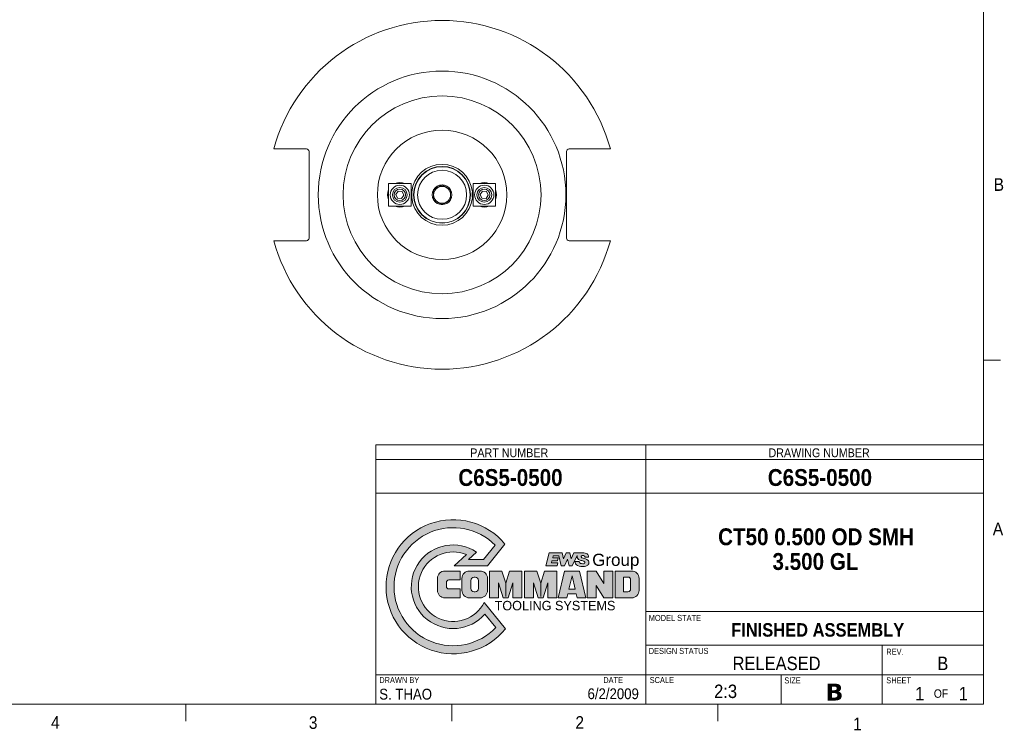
# Model space of a CAD drawing. Header units: inches. Extents: x 0.5 to 16.5, y 0.2 to 10.8.
# Tile 3 of 8: x 9.2 to 16.5, y 0.2 to 5.5. Entities that reach past the tile are written whole.
import ezdxf

# ---------------------------------------------------------------- set-up
doc = ezdxf.new("R2010")
doc.units = ezdxf.units.IN
doc.header["$MEASUREMENT"] = 0
doc.linetypes.add('CENTERX2', pattern=[0.7999999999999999, 0.5, -0.1, 0.1, -0.1])
doc.layers.add('FORMAT', color=7, linetype='Continuous')
doc.styles.add('SLDTEXTSTYLE0', font='VERDANAB.TTF')
doc.styles.add('SLDTEXTSTYLE1', font='GOTHIC.TTF', dxfattribs={"width": 0.913})
doc.styles.add('SLDTEXTSTYLE2', font='GOTHICB.TTF', dxfattribs={"width": 0.913})
doc.styles.add('SLDTEXTSTYLE3', font='MICROSS.TTF')
doc.styles.add('SLDTEXTSTYLE4', font='Brock')

# ---------------------------------------------------------------- blocks, each defined once
blk = doc.blocks.new('Block1')
at = {"linetype": 'Continuous'}
h = blk.add_hatch(color=7, dxfattribs=at)
edge = h.paths.add_edge_path(flags=0)
edge.add_arc((26.7, 22.6), 10.3, 67.67532192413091, 333.0646376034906, ccw=False)
edge.add_line((30.61250263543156, 32.12797581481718), (27.00079075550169, 28.76000000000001))
edge.add_line((27.00079075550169, 28.76000000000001), (36.83530790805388, 28.76000000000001))
edge.add_line((36.83530790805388, 28.76000000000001), (42.06039688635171, 35.21244752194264))
edge.add_arc((26.7, 22.6), 19.875, 39.38947500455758, 321.1997630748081)
edge.add_line((42.18929055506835, 10.14618519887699), (35.88263665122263, 17.93425417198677))
edge = h.paths.add_edge_path(flags=0)
edge.add_line((31.23771008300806, 30.66000000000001), (33.62496356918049, 32.88614989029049))
edge.add_arc((26.7, 22.6), 12.4, 56.05030493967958, 319.2194804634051)
edge.add_line((36.08949295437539, 14.50077645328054), (39.33545535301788, 10.49234671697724))
edge.add_arc((26.7, 22.6), 17.5, 44.76702876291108, 316.22200673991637, ccw=False)
edge.add_line((39.12458184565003, 34.92395090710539), (35.67170248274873, 30.66))
edge.add_line((35.67170248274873, 30.66), (31.23771008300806, 30.66000000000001))
h = blk.add_hatch(color=7, dxfattribs=at)
edge = h.paths.add_edge_path(flags=0)
edge.add_line((22.04999999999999, 25.05000000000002), (22.04999999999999, 21.50000000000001))
edge.add_arc((24.24999999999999, 21.50000000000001), 2.199999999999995, 179.9999999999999, 269.9999999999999)
edge.add_line((24.24999999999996, 19.30000000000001), (28.77999999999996, 19.30000000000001))
edge.add_line((28.77999999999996, 19.30000000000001), (28.77999999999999, 21.95000000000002))
edge.add_line((28.77999999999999, 21.95000000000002), (25.39999999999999, 21.95000000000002))
edge.add_arc((25.39999999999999, 22.65000000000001), 0.699999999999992, 179.9999999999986, 270, ccw=False)
edge.add_line((24.69999999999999, 22.65000000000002), (24.69999999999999, 23.90000000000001))
edge.add_arc((25.39999999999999, 23.90000000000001), 0.700000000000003, 89.9999999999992, 180, ccw=False)
edge.add_line((25.39999999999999, 24.60000000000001), (28.78, 24.6))
edge.add_line((28.78, 24.6), (28.77999999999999, 27.25000000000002))
edge.add_line((28.77999999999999, 27.25000000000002), (24.24999999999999, 27.25000000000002))
edge.add_arc((24.24999999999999, 25.05), 2.200000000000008, 90, 179.9999999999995)
h = blk.add_hatch(color=7, dxfattribs=at)
edge = h.paths.add_edge_path(flags=0)
edge.add_arc((34.67999999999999, 25.05), 2.200000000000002, 5.598e-13, 90.00000000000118)
edge.add_line((34.67999999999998, 27.24999999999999), (31.48000000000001, 27.24999999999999))
edge.add_arc((31.48, 25.05), 2.200000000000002, 89.99999999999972, 180.0000000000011)
edge.add_line((29.27999999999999, 25.04999999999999), (29.27999999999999, 21.50000000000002))
edge.add_arc((31.48, 21.50000000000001), 2.200000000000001, 179.9999999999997, 270.0000000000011)
edge.add_line((31.48000000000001, 19.3), (34.67999999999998, 19.3))
edge.add_arc((34.67999999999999, 21.50000000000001), 2.200000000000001, 270.0000000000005, 360.000000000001)
edge.add_line((36.88, 21.50000000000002), (36.88, 25.04999999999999))
edge = h.paths.add_edge_path(flags=0)
edge.add_line((32.92999999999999, 25.45000000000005), (33.22999999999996, 25.45000000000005))
edge.add_arc((33.23, 24.45000000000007), 0.9999999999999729, -1.8189894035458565e-12, 90.00000000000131, ccw=False)
edge.add_line((34.22999999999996, 24.45000000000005), (34.22999999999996, 22.10000000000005))
edge.add_arc((33.23, 22.10000000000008), 0.9999999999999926, 269.99999999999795, 359.9999999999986, ccw=False)
edge.add_line((33.22999999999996, 21.10000000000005), (32.92999999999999, 21.10000000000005))
edge.add_arc((32.92999999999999, 22.10000000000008), 1.00000000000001, 180.0000000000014, 270, ccw=False)
edge.add_line((31.92999999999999, 22.10000000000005), (31.92999999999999, 24.45000000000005))
edge.add_arc((32.92999999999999, 24.45000000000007), 0.9999999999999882, 89.9999999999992, 180.000000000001, ccw=False)
for points in [[(42.27999999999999, 23.69999999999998), (41.16068929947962, 27.24999999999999), (37.47999999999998, 27.24999999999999), (37.47999999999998, 19.30000000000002), (40.13, 19.30000000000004), (40.12999999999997, 23.8000000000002), (41.5488445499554, 19.30000000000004), (43.0111554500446, 19.30000000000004), (44.42999999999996, 23.80000000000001), (44.42999999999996, 19.30000000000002), (47.07999999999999, 19.30000000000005), (47.07999999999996, 27.24999999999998), (43.39931070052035, 27.24999999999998)], [(52.62999999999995, 23.70000000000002), (51.51068929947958, 27.25000000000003), (47.82999999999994, 27.25000000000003), (47.82999999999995, 19.30000000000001), (50.48000000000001, 19.30000000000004), (50.48000000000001, 23.80000000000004), (51.89884454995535, 19.30000000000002), (53.36115545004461, 19.30000000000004), (54.77999999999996, 23.80000000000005), (54.77999999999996, 19.30000000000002), (57.43000000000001, 19.30000000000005), (57.42999999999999, 27.25000000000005), (53.74931070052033, 27.25000000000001)], [(66.42999999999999, 19.30000000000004), (69.08, 19.30000000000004), (69.07999999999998, 22.95000000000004), (71.36077313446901, 19.30000000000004), (74.03, 19.30000000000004), (74.03, 27.25000000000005), (71.38, 27.25000000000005), (71.38000000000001, 23.60000000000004), (69.09922686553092, 27.25000000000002), (66.42999999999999, 27.25000000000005)]]:
    blk.add_hatch(color=7, dxfattribs=at).paths.add_polyline_path(points, flags=0)
h = blk.add_hatch(color=7, dxfattribs=at)
h.paths.add_polyline_path([(57.82999999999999, 19.30000000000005), (60.39837196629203, 19.30000000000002), (60.68093445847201, 20.50000000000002), (63.17906554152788, 20.50000000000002), (63.46162803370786, 19.30000000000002), (66.03, 19.30000000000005), (64.15802348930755, 27.25000000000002), (59.70197651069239, 27.25000000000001)], flags=0)
h.paths.add_polyline_path([(62.84940930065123, 21.90000000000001), (61.01059069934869, 21.90000000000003), (61.92999999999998, 25.80459169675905)], flags=0)
h = blk.add_hatch(color=7, dxfattribs=at)
edge = h.paths.add_edge_path(flags=0)
edge.add_line((74.68, 19.30000000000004), (79.57999999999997, 19.30000000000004))
edge.add_arc((79.57999999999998, 21.50000000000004), 2.200000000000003, 270.0000000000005, 360.000000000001)
edge.add_line((81.78, 21.50000000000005), (81.78, 25.05000000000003))
edge.add_arc((79.57999999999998, 25.05000000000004), 2.200000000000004, 5.598e-13, 90.00000000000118)
edge.add_line((79.57999999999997, 27.25000000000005), (74.67999999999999, 27.25000000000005))
edge.add_line((74.67999999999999, 27.25000000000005), (74.68, 19.30000000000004))
edge = h.paths.add_edge_path(flags=0)
edge.add_arc((78.47999999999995, 21.90000000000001), 0.8000000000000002, 269.9999999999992, 359.99999999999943, ccw=False)
edge.add_line((78.47999999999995, 21.1), (77.18, 21.10000000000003))
edge.add_line((77.18, 21.10000000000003), (77.18, 25.45000000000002))
edge.add_line((77.18, 25.45000000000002), (78.47999999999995, 25.44999999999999))
edge.add_arc((78.47999999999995, 24.65), 0.7999999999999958, -6.252776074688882e-13, 89.9999999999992, ccw=False)
edge.add_line((79.27999999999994, 24.65), (79.27999999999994, 21.90000000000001))
at = {"color": 7, "linetype": 'Continuous', "lineweight": 0}
for p, q in [((42.0603968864, 35.2124475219), (36.8353079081, 28.76)), ((27.0007907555, 28.76), (30.6125026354, 32.1279758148)), ((31.237710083, 30.66), (33.6249635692, 32.8861498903)), ((39.1245818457, 34.9239509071), (35.6717024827, 30.66)), ((35.6717024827, 30.66), (31.237710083, 30.66)), ((28.78, 27.25), (24.25, 27.25)), ((36.8353079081, 28.76), (27.0007907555, 28.76)), ((28.78, 24.6), (28.78, 27.25)), ((31.48, 27.25), (34.68, 27.25)), ((37.48, 27.25), (37.48, 19.3)), ((41.1606892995, 27.25), (37.48, 27.25)), ((42.28, 23.7), (41.1606892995, 27.25)), ((43.3993107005, 27.25), (42.28, 23.7)), ((47.08, 27.25), (43.3993107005, 27.25)), ((47.08, 19.3), (47.08, 27.25)), ((47.83, 27.25), (47.83, 19.3)), ((51.5106892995, 27.25), (47.83, 27.25)), ((52.63, 23.7), (51.5106892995, 27.25)), ((53.7493107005, 27.25), (52.63, 23.7)), ((57.43, 27.25), (53.7493107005, 27.25)), ((57.43, 19.3), (57.43, 27.25)), ((57.83, 19.3), (59.7019765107, 27.25)), ((59.7019765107, 27.25), (64.1580234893, 27.25)), ((64.1580234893, 27.25), (66.03, 19.3)), ((66.43, 19.3), (66.43, 27.25)), ((66.43, 27.25), (69.0992268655, 27.25)), ((69.0992268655, 27.25), (71.38, 23.6)), ((71.38, 23.6), (71.38, 27.25)), ((71.38, 27.25), (74.03, 27.25)), ((74.03, 27.25), (74.03, 19.3)), ((74.68, 19.3), (74.68, 27.25)), ((74.68, 27.25), (79.58, 27.25)), ((22.05, 25.05), (22.05, 21.5)), ((24.7, 22.65), (24.7, 23.9)), ((25.4, 24.6), (28.78, 24.6)), ((29.28, 21.5), (29.28, 25.05)), ((31.93, 24.45), (31.93, 22.1)), ((32.93, 25.45), (33.23, 25.45)), ((34.23, 24.45), (34.23, 22.1)), ((36.88, 21.5), (36.88, 25.05)), ((40.13, 19.3), (40.13, 23.8)), ((40.13, 23.8), (41.54884455, 19.3)), ((43.01115545, 19.3), (44.43, 23.8)), ((44.43, 23.8), (44.43, 19.3)), ((50.48, 19.3), (50.48, 23.8)), ((50.48, 23.8), (51.89884455, 19.3)), ((53.36115545, 19.3), (54.78, 23.8)), ((54.78, 23.8), (54.78, 19.3)), ((61.93, 25.8045916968), (61.0105906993, 21.9)), ((62.8494093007, 21.9), (61.93, 25.8045916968)), ((77.18, 25.45), (78.48, 25.45)), ((77.18, 25.45), (77.18, 21.1)), ((79.28, 24.65), (79.28, 21.9)), ((81.78, 21.5), (81.78, 25.05)), ((28.78, 21.95), (25.4, 21.95)), ((28.78, 19.3), (28.78, 21.95)), ((32.93, 21.1), (33.23, 21.1)), ((60.6809344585, 20.5), (60.3983719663, 19.3)), ((63.1790655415, 20.5), (60.6809344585, 20.5)), ((61.0105906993, 21.9), (62.8494093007, 21.9)), ((63.4616280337, 19.3), (63.1790655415, 20.5)), ((71.3607731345, 19.3), (69.08, 22.95)), ((69.08, 22.95), (69.08, 19.3)), ((77.18, 21.1), (78.48, 21.1)), ((24.25, 19.3), (28.78, 19.3)), ((31.48, 19.3), (34.68, 19.3)), ((42.1892905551, 10.1461851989), (35.8826366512, 17.934254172)), ((37.48, 19.3), (40.13, 19.3)), ((41.54884455, 19.3), (43.01115545, 19.3)), ((44.43, 19.3), (47.08, 19.3)), ((47.83, 19.3), (50.48, 19.3)), ((51.89884455, 19.3), (53.36115545, 19.3)), ((54.78, 19.3), (57.43, 19.3)), ((60.3983719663, 19.3), (57.83, 19.3)), ((66.03, 19.3), (63.4616280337, 19.3)), ((69.08, 19.3), (66.43, 19.3)), ((74.03, 19.3), (71.3607731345, 19.3)), ((74.68, 19.3), (79.58, 19.3)), ((39.335455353, 10.492346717), (36.0894929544, 14.5007764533))]:
    blk.add_line(p, q, dxfattribs=at)
at = {"color": 7, "linetype": 'CENTERX2', "lineweight": 0}
for p, q in [((42.28, 23.7), (42.28, 19.3)), ((52.63, 23.7), (52.63, 19.3))]:
    blk.add_line(p, q, dxfattribs=at)
at = {"color": 7, "linetype": 'Continuous', "lineweight": 0}
for centre, radius, start, end in [((26.7, 22.6), 19.87500000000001, 39.3894750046, 321.1997630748), ((26.7, 22.6), 17.5, 44.7670287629, 316.2220067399), ((26.7, 22.6), 12.4, 56.0503049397, 319.2194804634), ((26.7, 22.6), 10.3, 67.6753219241, 333.0646376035), ((24.25, 25.05), 2.200000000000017, 90, 180), ((31.48, 25.05), 2.200000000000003, 90, 180), ((34.68, 25.05), 2.200000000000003, 0, 90), ((79.58, 25.05), 2.200000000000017, 0, 90), ((25.4, 23.9), 0.7000000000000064, 90, 180), ((32.93, 24.45), 1, 90, 180), ((33.23, 24.45), 0.9999999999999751, 360, 90), ((78.48, 24.65), 0.7999999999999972, 0, 90), ((24.25, 21.5), 2.200000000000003, 180, 270), ((25.4, 22.65), 0.6999999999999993, 180, 270), ((31.48, 21.5), 2.200000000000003, 180, 270), ((32.93, 22.1), 1.000000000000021, 180, 270), ((33.23, 22.1), 1.000000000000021, 270, 360), ((34.68, 21.5), 2.200000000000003, 270, 0), ((78.48, 21.9), 0.8000000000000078, 270, 0), ((79.58, 21.5), 2.200000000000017, 270, 0)]:
    blk.add_arc(centre, radius, start, end, dxfattribs=at)
blk = doc.blocks.new('EWS Block')
at = {"linetype": 'Continuous'}
h = blk.add_hatch(color=7, dxfattribs=at)
edge = h.paths.add_edge_path(flags=0)
edge.add_ellipse((33.79363378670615, 18.10400813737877), major_axis=(0.36737571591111, -0.06874440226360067), ratio=0.6160976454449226, start_angle=33.98607685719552, end_angle=279.4387672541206)
edge.add_arc((33.59297380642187, 16.27313328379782), 1.610674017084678, 48.420994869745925, 83.011930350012, ccw=False)
edge.add_arc((34.25830985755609, 17.02307262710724), 0.6081366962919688, -63.07565942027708, 48.42099486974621, ccw=False)
edge.add_arc((33.84625116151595, 17.83443022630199), 1.518133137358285, 278.5785961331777, 296.92434057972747, ccw=False)
edge.add_arc((33.70348498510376, 18.78081858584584), 2.47522932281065, 247.3246456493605, 278.5785961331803, ccw=False)
edge.add_arc((33.03813235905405, 17.18831816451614), 0.7493232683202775, 173.9518602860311, 247.3246456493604, ccw=False)
edge.add_line((32.29298003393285, 17.26726987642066), (33.06353900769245, 17.26726987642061))
edge.add_arc((33.42170836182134, 17.26547941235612), 0.3581738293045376, 179.7135847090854, 208.5501509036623)
edge.add_ellipse((33.6004736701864, 17.10944305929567), major_axis=(-0.5113526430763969, 0.09443767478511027), ratio=0.5384615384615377, start_angle=12.22179680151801, end_angle=289.8896931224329)
edge.add_arc((33.64028291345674, 18.51796287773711), 1.123624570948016, 231.2193655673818, 265.52471461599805, ccw=False)
edge.add_arc((33.39032772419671, 18.20686605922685), 0.7245521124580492, 169.7108356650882, 231.2193655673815, ccw=False)
edge.add_line((32.67742725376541, 18.33628276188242), (31.78019237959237, 16.42257047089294))
edge.add_line((31.78019237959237, 16.42257047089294), (31.21220182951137, 16.42257047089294))
edge.add_line((31.21220182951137, 16.42257047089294), (30.89611462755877, 17.64469077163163))
edge.add_line((30.89611462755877, 17.64469077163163), (30.32312935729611, 16.42257047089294))
edge.add_line((30.32312935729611, 16.42257047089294), (29.75513880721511, 16.42257047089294))
edge.add_line((29.75513880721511, 16.42257047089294), (29.29495907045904, 18.27257047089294))
edge.add_line((29.29495907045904, 18.27257047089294), (28.25686729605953, 18.27257047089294))
edge.add_line((28.25686729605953, 18.27257047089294), (28.16337705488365, 17.89757047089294))
edge.add_line((28.16337705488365, 17.89757047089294), (29.20374123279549, 17.89757047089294))
edge.add_line((29.20374123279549, 17.89757047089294), (29.06662221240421, 17.34757047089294))
edge.add_line((29.06662221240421, 17.34757047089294), (28.02625803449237, 17.34757047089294))
edge.add_line((28.02625803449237, 17.34757047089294), (27.9327677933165, 16.97257047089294))
edge.add_line((27.9327677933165, 16.97257047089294), (29.13893939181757, 16.97257047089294))
edge.add_line((29.13893939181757, 16.97257047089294), (29.00182037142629, 16.42257047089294))
edge.add_line((29.00182037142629, 16.42257047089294), (26.90340454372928, 16.42257047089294))
edge.add_line((26.90340454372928, 16.42257047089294), (27.50174208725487, 18.82257047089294))
edge.add_line((27.50174208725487, 18.82257047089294), (29.90823972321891, 18.82257047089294))
edge.add_line((29.90823972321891, 18.82257047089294), (30.18262341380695, 17.76169272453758))
edge.add_line((30.18262341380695, 17.76169272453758), (30.63570705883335, 18.82257047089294))
edge.add_line((30.63570705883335, 18.82257047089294), (31.30868559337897, 18.82257047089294))
edge.add_line((31.30868559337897, 18.82257047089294), (31.58306928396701, 17.76169272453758))
edge.add_line((31.58306928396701, 17.76169272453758), (32.08045675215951, 18.82257047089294))
edge.add_line((32.08045675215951, 18.82257047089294), (33.95111482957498, 18.82257047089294))
edge.add_arc((33.95111482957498, 17.80615371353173), 1.016416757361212, 45.102261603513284, 89.9999999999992, ccw=False)
edge.add_arc((34.30672189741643, 18.16303242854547), 0.5126124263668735, -10.025484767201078, 45.102261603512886, ccw=False)
edge.add_line((34.81150694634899, 18.07379368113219), (34.13476638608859, 18.07379368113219))
edge.add_arc((33.95986873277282, 18.09011077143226), 0.1756571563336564, 354.6700140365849, 410.0199638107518)
at = {"color": 7, "linetype": 'Continuous', "lineweight": 0}
for p, q in [((27.5017420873, 18.8225704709), (26.9034045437, 16.4225704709)), ((27.5017420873, 18.8225704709), (29.9082397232, 18.8225704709)), ((28.1633770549, 17.8975704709), (28.2568672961, 18.2725704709)), ((28.2568672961, 18.2725704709), (29.2949590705, 18.2725704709)), ((29.2949590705, 18.2725704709), (29.7551388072, 16.4225704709)), ((29.9082397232, 18.8225704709), (30.1826234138, 17.7616927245)), ((30.1826234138, 17.7616927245), (30.6357070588, 18.8225704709)), ((30.6357070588, 18.8225704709), (31.3086855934, 18.8225704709)), ((31.3086855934, 18.8225704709), (31.583069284, 17.7616927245)), ((31.583069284, 17.7616927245), (32.0804567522, 18.8225704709)), ((31.7801923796, 16.4225704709), (32.6774272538, 18.3362827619)), ((32.0804567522, 18.8225704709), (33.9511148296, 18.8225704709)), ((26.9034045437, 16.4225704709), (29.0018203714, 16.4225704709)), ((27.9327677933, 16.9725704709), (28.0262580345, 17.3475704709)), ((29.1389393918, 16.9725704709), (27.9327677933, 16.9725704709)), ((28.0262580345, 17.3475704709), (29.0666222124, 17.3475704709)), ((29.2037412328, 17.8975704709), (28.1633770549, 17.8975704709)), ((29.0018203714, 16.4225704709), (29.1389393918, 16.9725704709)), ((29.0666222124, 17.3475704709), (29.2037412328, 17.8975704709)), ((29.7551388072, 16.4225704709), (30.3231293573, 16.4225704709)), ((30.3231293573, 16.4225704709), (30.8961146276, 17.6446907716)), ((30.8961146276, 17.6446907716), (31.2122018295, 16.4225704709)), ((31.2122018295, 16.4225704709), (31.7801923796, 16.4225704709)), ((33.0635390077, 17.2672698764), (32.2929800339, 17.2672698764)), ((34.1347663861, 18.0737936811), (34.8115069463, 18.0737936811))]:
    blk.add_line(p, q, dxfattribs=at)
for centre, radius, start, end in [((33.3903277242, 18.2068660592), 0.7245521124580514, 169.7108356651, 231.2193655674), ((33.9511148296, 17.8061537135), 1.016416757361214, 45.1022616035, 90), ((34.3067218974, 18.1630324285), 0.5126124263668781, 349.9745152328, 45.1022616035), ((33.0381323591, 17.1883181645), 0.7493232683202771, 173.951860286, 247.3246456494), ((33.7034849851, 18.7808185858), 2.47522932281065, 247.3246456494, 278.5785961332), ((33.6402829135, 18.5179628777), 1.123624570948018, 231.2193655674, 265.524714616), ((33.4217083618, 17.2654794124), 0.3581738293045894, 179.7135847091, 208.5501509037), ((33.5929738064, 16.2731332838), 1.610674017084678, 48.4209948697, 83.01193035), ((33.8462511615, 17.8344302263), 1.518133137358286, 278.5785961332, 296.9243405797), ((33.9598687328, 18.0901107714), 0.1756571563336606, 354.6700140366, 50.0199638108), ((34.2583098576, 17.0230726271), 0.6081366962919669, 296.9243405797, 48.4209948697)]:
    blk.add_arc(centre, radius, start, end, dxfattribs=at)
for centre, major_axis, ratio, start_param, end_param in [((33.7936337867, 18.1040081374), (0.3673757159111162, -0.06874440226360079), 0.6160976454, 0.8303647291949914, 4.814455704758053), ((33.6004736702, 17.1094430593), (-0.5113526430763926, 0.09443767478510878), 0.5384615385, 0.3824600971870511, 4.904789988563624)]:
    blk.add_ellipse(centre, major_axis=major_axis, ratio=ratio, start_param=start_param, end_param=end_param, dxfattribs=at)

msp = doc.modelspace()

# ---------------------------------------------------------------- linework, layer by layer
at = {"color": 7, "linetype": 'Continuous', "lineweight": 0}
for p, q in [((16.375, 0.4), (16.375, 10.6)), ((16.3762516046, 2.95), (16.5012516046, 2.95)), ((11.875, 2.321875), (11.875, 0.4)), ((11.875, 2.321875), (16.375, 2.321875)), ((13.875, 2.321875), (13.875, 0.4)), ((11.875, 2.2125), (16.375, 2.2125)), ((11.875, 1.9625), (16.375, 1.9625)), ((13.875, 1.0875), (16.375, 1.0875)), ((13.875, 0.8375), (16.375, 0.8375)), ((15.625, 0.8375), (15.625, 0.4)), ((11.875, 0.61875), (16.375, 0.61875)), ((14.875, 0.61875), (14.875, 0.4)), ((16.375, 0.4), (0.625, 0.4)), ((10.46875, 0.4), (10.46875, 0.275)), ((12.4375, 0.4), (12.4375, 0.275)), ((14.40625, 0.4), (14.40625, 0.275))]:
    msp.add_line(p, q, dxfattribs=at)
at = {"color": 7, "linetype": 'Continuous', "lineweight": 15}
for p, q in [((11.3601195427, 4.5139204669), (11.139747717, 4.5139204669)), ((11.3801195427, 3.8539204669), (11.3801195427, 4.4939204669)), ((13.2867862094, 3.8539204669), (13.2867862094, 4.4939204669)), ((13.3067862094, 4.5139204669), (13.5904913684, 4.5139204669)), ((11.9691195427, 4.2572538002), (11.9691195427, 4.0905871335)), ((12.1357862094, 4.2572538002), (11.9691195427, 4.2572538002)), ((12.1357862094, 4.0905871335), (12.1357862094, 4.2572538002)), ((12.7611195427, 4.2572538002), (12.594452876, 4.2572538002)), ((12.594452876, 4.2572538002), (12.594452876, 4.0905871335)), ((12.7611195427, 4.0905871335), (12.7611195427, 4.2572538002)), ((12.0396672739, 4.2010840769), (12.0225356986, 4.1764296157)), ((12.0353213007, 4.1492660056), (12.0225356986, 4.1764296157)), ((12.0695844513, 4.1985749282), (12.0396672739, 4.2010840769)), ((12.0652384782, 4.1467568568), (12.0823700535, 4.1714113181)), ((12.0695844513, 4.1985749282), (12.0823700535, 4.1714113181)), ((12.6650006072, 4.2010840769), (12.6478690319, 4.1764296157)), ((12.6606546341, 4.1492660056), (12.6478690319, 4.1764296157)), ((12.6650006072, 4.2010840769), (12.6949177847, 4.1985749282)), ((12.6905718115, 4.1467568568), (12.7077033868, 4.1714113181)), ((12.6949177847, 4.1985749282), (12.7077033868, 4.1714113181)), ((11.9691195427, 4.0905871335), (12.1357862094, 4.0905871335)), ((12.0652384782, 4.1467568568), (12.0353213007, 4.1492660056)), ((12.594452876, 4.0905871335), (12.7611195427, 4.0905871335)), ((12.6606546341, 4.1492660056), (12.6905718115, 4.1467568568)), ((11.139747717, 3.8339204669), (11.3601195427, 3.8339204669)), ((13.5904913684, 3.8339204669), (13.3067862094, 3.8339204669))]:
    msp.add_line(p, q, dxfattribs=at)
for centre, radius in [((12.3651195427, 4.1739204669), 0.9166666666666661), ((12.3651195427, 4.1739204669), 0.4793333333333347), ((12.3651195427, 4.1739204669), 0.2104255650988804), ((12.3651195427, 4.1739204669), 0.2083333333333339), ((12.3651195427, 4.1739204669), 0.1816666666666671), ((12.052452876, 4.1739204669), 0.0713333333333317), ((12.3651195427, 4.1739204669), 0.0626666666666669), ((12.6777862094, 4.1739204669), 0.0713333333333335), ((12.052452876, 4.1739204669), 0.0546666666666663), ((12.052452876, 4.1739204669), 0.0422666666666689), ((12.6777862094, 4.1739204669), 0.0546666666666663), ((12.6777862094, 4.1739204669), 0.0422666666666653)]:
    msp.add_circle(centre, radius, dxfattribs=at)
at = {"color": 8, "linetype": 'Continuous', "lineweight": 0}
msp.add_circle((12.3651195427, 4.1739204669), 0.7326666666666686, dxfattribs=at)
at = {"color": 7, "linetype": 'Continuous', "lineweight": 15}
for centre, radius, start, end in [((12.3651195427, 4.1739204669), 1.291666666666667, 15.2615565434, 164.7384434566), ((11.3601195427, 4.4939204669), 0.0200000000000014, 0, 90), ((13.3067862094, 4.4939204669), 0.0199999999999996, 90, 180), ((12.3651195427, 4.1739204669), 0.2254255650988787, 5.5360053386, 174.4639946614), ((12.052452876, 4.1739204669), 0.0909313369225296, 66.4114056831, 113.5885943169), ((12.3651195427, 4.1739204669), 0.0729385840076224, 90, 150), ((12.3651195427, 4.1739204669), 0.0729385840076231, 30, 90), ((12.6777862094, 4.1739204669), 0.0909313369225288, 66.4114056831, 113.5885943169), ((12.052452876, 4.1739204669), 0.0909313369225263, 156.4114056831, 203.5885943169), ((12.052452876, 4.1739204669), 0.0909313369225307, 13.8369344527, 23.5885943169), ((12.3651195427, 4.1739204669), 0.072938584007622, 150, 210), ((12.3651195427, 4.1739204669), 0.0729385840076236, 330, 30), ((12.6777862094, 4.1739204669), 0.0909313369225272, 156.4114056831, 166.1630655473), ((12.6777862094, 4.1739204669), 0.0909313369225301, 336.4114056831, 23.5885943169), ((12.052452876, 4.1739204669), 0.0909313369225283, 246.4114056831, 293.5885943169), ((12.052452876, 4.1739204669), 0.0909313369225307, 336.4114056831, 346.1630655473), ((12.3651195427, 4.1739204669), 0.225425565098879, 185.5360053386, 354.4639946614), ((12.3651195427, 4.1739204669), 0.0729385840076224, 210, 270), ((12.3651195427, 4.1739204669), 0.0729385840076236, 270, 330), ((12.6777862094, 4.1739204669), 0.090931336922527, 193.8369344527, 203.5885943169), ((12.6777862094, 4.1739204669), 0.0909313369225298, 246.4114056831, 293.5885943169), ((12.3651195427, 4.1739204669), 1.291666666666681, 195.2615565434, 344.7384434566), ((11.3601195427, 3.8539204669), 0.0200000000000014, 270, 0), ((13.3067862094, 3.8539204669), 0.0200000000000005, 180, 270)]:
    msp.add_arc(centre, radius, start, end, dxfattribs=at)
for points, knots in [([(11.13974771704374, 4.513920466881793), (11.13887283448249, 4.513920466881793), (11.1368062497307, 4.513920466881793), (11.13356788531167, 4.513920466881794), (11.13020490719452, 4.513920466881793), (11.12709738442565, 4.513920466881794), (11.12412828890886, 4.513920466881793), (11.1217963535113, 4.513920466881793), (11.12018899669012, 4.513920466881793), (11.11920432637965, 4.513920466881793), (11.11907354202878, 4.513920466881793), (11.11900446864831, 4.513920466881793)], [0, 0, 0, 0, 0.0820803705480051, 0.1938843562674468, 0.3089866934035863, 0.4196767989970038, 0.5337666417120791, 0.6782329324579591, 0.7794186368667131, 0.8835005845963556, 0.9999999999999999, 0.9999999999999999, 0.9999999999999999, 0.9999999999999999]), ([(13.5904913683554, 4.513920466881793), (13.59224023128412, 4.513920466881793), (13.59518268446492, 4.513920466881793), (13.59913799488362, 4.513920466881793), (13.60230176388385, 4.513920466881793), (13.6051296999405, 4.513920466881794), (13.607464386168, 4.513920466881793), (13.60928510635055, 4.513920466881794), (13.61084651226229, 4.513920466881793), (13.61108754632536, 4.513920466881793), (13.61123461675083, 4.513920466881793)], [0, 0, 0, 0, 0.163761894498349, 0.275528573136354, 0.3906473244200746, 0.5003838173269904, 0.6135205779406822, 0.7195561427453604, 0.8288831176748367, 1, 1, 1, 1]), ([(12.36511954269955, 4.246859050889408), (12.36297466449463, 4.245620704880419), (12.35868588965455, 4.243144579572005), (12.35190775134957, 4.239231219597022), (12.34484323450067, 4.235152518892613), (12.33827896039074, 4.231362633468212), (12.33243483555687, 4.227988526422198), (12.32731441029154, 4.225032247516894), (12.32219083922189, 4.222074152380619), (12.31616464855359, 4.218594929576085), (12.30935009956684, 4.214660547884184), (12.30442613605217, 4.211817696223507), (12.30195287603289, 4.210389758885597)], [0, 0, 0, 0, 0.1080774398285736, 0.2161054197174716, 0.3280012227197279, 0.4398212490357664, 0.516643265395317, 0.5934676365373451, 0.6728353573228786, 0.7522228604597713, 0.8755439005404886, 0.9999999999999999, 0.9999999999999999, 0.9999999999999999, 0.9999999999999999]), ([(12.42828620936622, 4.210389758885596), (12.4261413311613, 4.211628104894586), (12.42185255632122, 4.214104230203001), (12.41507441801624, 4.218017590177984), (12.40800990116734, 4.222096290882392), (12.40144562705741, 4.225886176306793), (12.39560150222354, 4.229260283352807), (12.39048107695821, 4.232216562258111), (12.38535750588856, 4.235174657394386), (12.37933131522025, 4.23865388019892), (12.37251676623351, 4.242588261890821), (12.36759280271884, 4.245431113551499), (12.36511954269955, 4.246859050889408)], [0, 0, 0, 0, 0.1080774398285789, 0.2161054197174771, 0.3280012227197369, 0.4398212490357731, 0.5166432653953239, 0.5934676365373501, 0.6728353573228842, 0.7522228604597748, 0.8755439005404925, 1, 1, 1, 1]), ([(12.14074541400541, 4.19566755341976), (12.14100945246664, 4.19320007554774), (12.14153929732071, 4.188248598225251), (12.14196297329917, 4.180617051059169), (12.1420825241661, 4.172854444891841), (12.14184781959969, 4.163277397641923), (12.14116902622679, 4.156440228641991), (12.14074541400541, 4.152173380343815)], [0, 0, 0, 0, 0.1725882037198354, 0.3463320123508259, 0.52391573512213, 0.7028917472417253, 1, 1, 1, 1]), ([(12.30195287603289, 4.210389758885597), (12.30195287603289, 4.208290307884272), (12.30195287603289, 4.204091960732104), (12.30195287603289, 4.19712680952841), (12.30195287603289, 4.189480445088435), (12.30195287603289, 4.181151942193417), (12.30195287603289, 4.172573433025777), (12.30195287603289, 4.163887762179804), (12.30195287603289, 4.155255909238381), (12.30195287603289, 4.146370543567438), (12.30195287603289, 4.140579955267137), (12.30195287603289, 4.137451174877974)], [0, 0, 0, 0, 0.0917546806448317, 0.1834851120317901, 0.2942885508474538, 0.4053796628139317, 0.5159597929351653, 0.6315973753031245, 0.747800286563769, 0.8637310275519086, 1, 1, 1, 1]), ([(12.42828620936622, 4.137451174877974), (12.42828620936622, 4.140579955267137), (12.42828620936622, 4.146370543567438), (12.42828620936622, 4.155255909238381), (12.42828620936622, 4.163887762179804), (12.42828620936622, 4.172573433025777), (12.42828620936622, 4.181151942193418), (12.42828620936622, 4.189480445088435), (12.42828620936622, 4.19712680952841), (12.42828620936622, 4.204091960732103), (12.42828620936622, 4.208290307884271), (12.42828620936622, 4.210389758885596)], [0, 0, 0, 0, 0.1362689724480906, 0.2521997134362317, 0.3684026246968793, 0.4840402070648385, 0.5946203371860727, 0.7057114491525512, 0.8165148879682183, 0.9082453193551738, 1, 1, 1, 1]), ([(12.58949367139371, 4.152173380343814), (12.58922963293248, 4.154640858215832), (12.5886997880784, 4.159592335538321), (12.58827611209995, 4.167223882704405), (12.58815656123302, 4.174986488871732), (12.58839126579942, 4.184563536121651), (12.58907005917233, 4.191400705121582), (12.58949367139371, 4.195667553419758)], [0, 0, 0, 0, 0.1725882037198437, 0.3463320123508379, 0.5239157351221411, 0.7028917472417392, 1, 1, 1, 1]), ([(12.30195287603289, 4.137451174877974), (12.30409775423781, 4.136212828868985), (12.30838652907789, 4.133736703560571), (12.31516466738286, 4.129823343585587), (12.32222918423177, 4.125744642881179), (12.32879345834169, 4.121954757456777), (12.33463758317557, 4.118580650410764), (12.3397580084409, 4.115624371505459), (12.34488157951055, 4.112666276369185), (12.35090777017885, 4.109187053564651), (12.35772231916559, 4.10525267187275), (12.36264628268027, 4.102409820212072), (12.36511954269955, 4.100981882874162)], [0, 0, 0, 0, 0.1080774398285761, 0.2161054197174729, 0.3280012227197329, 0.4398212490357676, 0.5166432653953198, 0.5934676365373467, 0.6728353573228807, 0.752222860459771, 0.8755439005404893, 1, 1, 1, 1]), ([(12.36511954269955, 4.100981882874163), (12.36726442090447, 4.102220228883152), (12.37155319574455, 4.104696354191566), (12.37833133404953, 4.10860971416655), (12.38539585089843, 4.112688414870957), (12.39196012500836, 4.116478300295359), (12.39780424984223, 4.119852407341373), (12.40292467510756, 4.122808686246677), (12.40804824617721, 4.125766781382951), (12.41407443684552, 4.129246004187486), (12.42088898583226, 4.133180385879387), (12.42581294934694, 4.136023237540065), (12.42828620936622, 4.137451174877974)], [0, 0, 0, 0, 0.1080774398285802, 0.2161054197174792, 0.3280012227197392, 0.4398212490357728, 0.5166432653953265, 0.5934676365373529, 0.672835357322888, 0.752222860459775, 0.8755439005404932, 1, 1, 1, 1]), ([(11.11900446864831, 3.833920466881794), (11.11900448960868, 3.833920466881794), (11.11900562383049, 3.833920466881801), (11.11919739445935, 3.833920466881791), (11.120062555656, 3.833920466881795), (11.12153145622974, 3.833920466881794), (11.12356767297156, 3.833920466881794), (11.12598899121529, 3.833920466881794), (11.12880362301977, 3.833920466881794), (11.13190519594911, 3.833920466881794), (11.13527054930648, 3.833920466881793), (11.13792357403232, 3.833920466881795), (11.13942910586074, 3.833920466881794), (11.13974771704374, 3.833920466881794)], [0, 0, 0, 0, 0.001894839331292, 0.102534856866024, 0.2061011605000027, 0.3217147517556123, 0.4273594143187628, 0.5361456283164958, 0.6417637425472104, 0.7502959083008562, 0.8587023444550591, 0.970097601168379, 1, 1, 1, 1]), ([(13.61123461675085, 3.833920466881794), (13.61121962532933, 3.833920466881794), (13.61117625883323, 3.833920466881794), (13.6106900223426, 3.833920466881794), (13.60961075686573, 3.833920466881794), (13.60801236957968, 3.833920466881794), (13.60596346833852, 3.833920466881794), (13.60347815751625, 3.833920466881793), (13.60062988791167, 3.833920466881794), (13.59745698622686, 3.833920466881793), (13.59404601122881, 3.833920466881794), (13.59168179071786, 3.833920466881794), (13.5904913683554, 3.833920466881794)], [0, 0, 0, 0, 0.0530486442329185, 0.1534566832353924, 0.2567517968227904, 0.3577148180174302, 0.4614710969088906, 0.5649794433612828, 0.6712972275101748, 0.7783942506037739, 0.8884180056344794, 1, 1, 1, 1])]:
    msp.add_open_spline(points, degree=3, knots=knots, dxfattribs=at)

# ---------------------------------------------------------------- block references
at = {"color": 7, "linetype": 'Continuous'}
for name, p, xscale, yscale, zscale in [('Block1', (11.7796089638, 0.7053518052), 0.025, 0.025, 0.025), ('EWS Block', (12.0578196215, 0.7675799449), 0.04, 0.04, 0.04)]:
    msp.add_blockref(name, p, dxfattribs=dict(at, xscale=xscale, yscale=yscale, zscale=zscale))

# ---------------------------------------------------------------- texts
at = {"color": 7, "linetype": 'Continuous', "lineweight": 0}
for s, insert, char_height, attachment_point, style in [('B', (16.4502751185, 4.2969293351), 0.09375, 1, 'SLDTEXTSTYLE1'), ('PART NUMBER', (12.8624577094, 2.2951417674), 0.065, 2, 'SLDTEXTSTYLE1'), ('DRAWING NUMBER', (15.1570568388, 2.2951417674), 0.065, 2, 'SLDTEXTSTYLE1'), ('C6S5-0500', (12.8716078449, 2.1420269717), 0.125, 2, 'SLDTEXTSTYLE2'), ('C6S5-0500', (15.1632164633, 2.1420269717), 0.125, 2, 'SLDTEXTSTYLE2'), ('CT50 0.500 OD SMH', (15.1344445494, 1.7028654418), 0.125, 2, 'SLDTEXTSTYLE2'), ('A', (16.4435491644, 1.7459051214), 0.09375, 1, 'SLDTEXTSTYLE1'), ('3.500 GL', (15.130049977, 1.5198781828), 0.125, 2, 'SLDTEXTSTYLE2'), ('MODEL STATE', (13.8953733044, 1.0617160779), 0.045, 1, 'SLDTEXTSTYLE1'), ('FINISHED ASSEMBLY', (15.1463826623, 1.0004043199), 0.1, 2, 'SLDTEXTSTYLE2'), ('DESIGN STATUS', (13.8953733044, 0.8171273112), 0.045, 1, 'SLDTEXTSTYLE1'), ('REV.', (15.6545321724, 0.8109363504), 0.045, 1, 'SLDTEXTSTYLE1'), ('RELEASED', (14.8420261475, 0.7523723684), 0.1, 2, 'SLDTEXTSTYLE1'), ('B', (16.0730292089, 0.7523723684), 0.1, 2, 'SLDTEXTSTYLE1'), ('DRAWN BY', (11.9000133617, 0.6014538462), 0.045, 1, 'SLDTEXTSTYLE1'), ('DATE', (13.5586435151, 0.6014538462), 0.045, 1, 'SLDTEXTSTYLE1'), ('SCALE ', (13.9022158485, 0.6014538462), 0.045, 1, 'SLDTEXTSTYLE1'), ('SIZE', (14.8994423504, 0.5988287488), 0.045, 1, 'SLDTEXTSTYLE1'), ('SHEET', (15.6545321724, 0.5997450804), 0.045, 1, 'SLDTEXTSTYLE1'), ('S. THAO', (11.9000133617, 0.5143459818), 0.08, 1, 'SLDTEXTSTYLE1'), ('6/2/2009', (13.8224437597, 0.5173424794), 0.08, 3, 'SLDTEXTSTYLE1'), ('2:3', (14.4646811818, 0.5454298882), 0.1, 2, 'SLDTEXTSTYLE1'), ('B', (15.2058015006, 0.5522588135), 0.125, 1, 'SLDTEXTSTYLE0'), ('1', (15.9023216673, 0.5284047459), 0.1, 2, 'SLDTEXTSTYLE1'), ('OF', (16.0067653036, 0.5100857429), 0.0625, 1, 'SLDTEXTSTYLE1'), ('1', (16.224872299, 0.5284047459), 0.1, 2, 'SLDTEXTSTYLE1'), ('4', (9.4701249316, 0.3126246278), 0.09375, 1, 'SLDTEXTSTYLE1'), ('3', (11.3787703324, 0.3105200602), 0.09375, 1, 'SLDTEXTSTYLE1'), ('2', (13.352296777, 0.3113400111), 0.09375, 1, 'SLDTEXTSTYLE1'), ('1', (15.4083167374, 0.300272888), 0.09375, 1, 'SLDTEXTSTYLE1')]:
    msp.add_mtext(s, dxfattribs=dict(at, insert=insert, char_height=char_height, attachment_point=attachment_point, style=style))
at = {"layer": 'FORMAT', "attachment_point": 1}
for s, insert, char_height, style in [('Group', (13.476908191, 1.5146996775), 0.09, 'SLDTEXTSTYLE3'), ('TOOLING SYSTEMS', (12.7541069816, 1.16556342), 0.07, 'SLDTEXTSTYLE4')]:
    msp.add_mtext(s, dxfattribs=dict(at, insert=insert, char_height=char_height, style=style))

doc.saveas('drawing.dxf')
